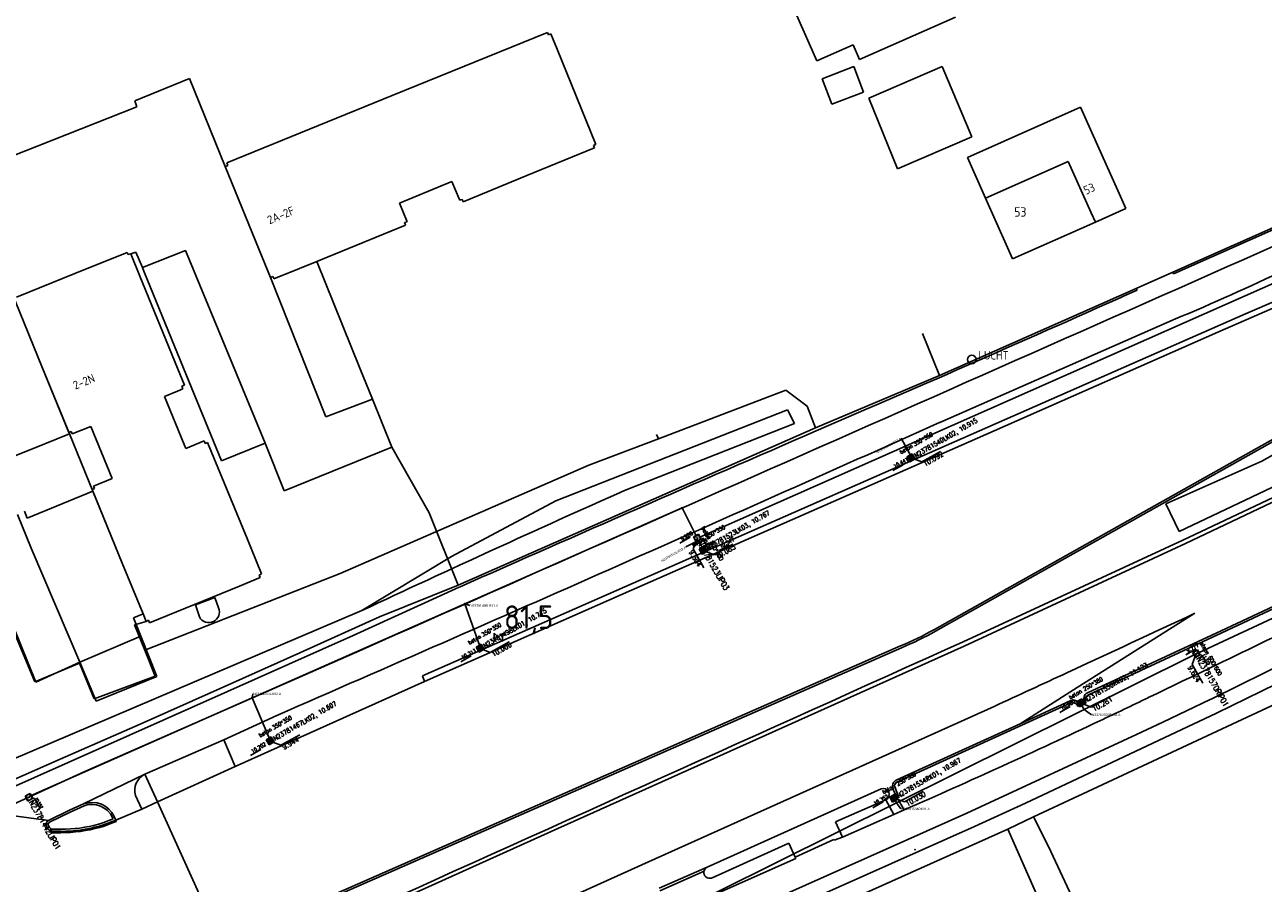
# Model space of a CAD drawing. Extents: x 145741 to 149421, y 457889 to 459999.
# Tile 14 of 84: x 146253 to 146385, y 458445 to 458536. Entities that reach past the tile are written whole.
import ezdxf
from ezdxf.enums import TextEntityAlignment as Align

# ---------------------------------------------------------------- set-up
doc = ezdxf.new("R2010")
doc.units = 0
doc.header["$LTSCALE"] = 4
doc.layers.get('0').update_dxf_attribs({"linetype": 'CONTINUOUS'})
doc.layers.add('alg_hulplijn_afstand', color=6, linetype='CONTINUOUS', plot=False)
for name, color, linetype in [('b_kal_riool__hwa_beton_300', 2, 'CONTINUOUS'), ('b_kal_riool__hwa_pvc_125', 2, 'CONTINUOUS'), ('b_kal_riool__hwa_pvc_315', 41, 'CONTINUOUS'), ('b_kal_riool_hwa_bodemkolk_beton_250x380', 7, 'CONTINUOUS'), ('b_kal_riool_hwa_bodemkolk_beton_350x350', 7, 'CONTINUOUS'), ('b_kal_riool_hwa_bodemput_beton_400x400', 7, 'CONTINUOUS'), ('b_kal_riool_hwa_bodemput_beton_800x800', 7, 'CONTINUOUS'), ('b_kal_riool_hwa_bodemput_steen_600x600', 7, 'CONTINUOUS'), ('b_rio_rwa_kolk_straat_beton @ 1', 3, 'CONTINUOUS'), ('b_rio_rwa_put_inspectie', 170, 'CONTINUOUS'), ('b_rio_txt_bob @ 1', 12, 'CONTINUOUS'), ('MC_MP_aansluit_nummer', 7, 'CONTINUOUS')]:
    doc.layers.add(name, color=color, linetype=linetype)
doc.styles.add('ISO', font='ISO')
doc.styles.add('MC', font='arial.ttf')
doc.styles.add('MUG_standaard', font='romans.shx', dxfattribs={"width": 0.85, "height": 2})
doc.styles.add('MUG_standaard_groot', font='romans.shx', dxfattribs={"width": 0.85, "height": 4})
doc.styles.get("Standard").update_dxf_attribs({"font": 'ISO'})
doc.dimstyles.new('ISO-25', dxfattribs={"dimtxt": 2.5, "dimasz": 2.5, "dimexe": 1.25, "dimexo": 0.625, "dimtad": 1, "dimtxsty": 'Standard', "dimcen": 2.5, "dimadec": 0, "dimazin": 0, "dimtfac": 1, "dimtmove": 0, "dimatfit": 3, "dimfxl": 1, "dimarcsym": 0})

# ---------------------------------------------------------------- blocks, each defined once
blk = doc.blocks.new('kilometerpaal')
at = {"color": 0}
for p, q in [((-0.44, 0.44), (0.44, -0.44)), ((-0.44, -0.44), (-0.44, 0.44)), ((0.44, 0.44), (-0.44, -0.44)), ((0.44, -0.44), (0.44, 0.44))]:
    blk.add_line(p, q, dxfattribs=at)
at = {"color": 0, "style": 'ISO'}
blk.add_attdef('KILOMETERPAAL', (0.59, 0.87), '', height=2.5, dxfattribs=at)
blk = doc.blocks.new('b_rio_rwa_kolk_straat_beton')
for p, q in [((1.25, 1.25), (-1.25, 1.25)), ((-1.25, 1.25), (-1.25, -1.25)), ((-0.94, 0.63), (0.94, 0.63)), ((0.94, 0), (-0.94, 0)), ((1.25, -1.25), (1.25, 1.25)), ((-1.25, -1.25), (1.25, -1.25)), ((-0.94, -0.62), (0.94, -0.62))]:
    blk.add_line(p, q)
at = {"style": 'MUG_standaard', "width": 0.85}
blk.add_attdef('txt', text='', height=2, dxfattribs=at).set_placement((1.75, -0.01), align=Align.MIDDLE_LEFT)
blk = doc.blocks.new('b_kal_riool_hwa_bodemkolk_beton_250x380')
at = {"layer": 'b_kal_riool_hwa_bodemkolk_beton_250x380', "linetype": 'ByBlock', "lineweight": -2}
for p, q in [((-0.5, -0.5), (-0.5, 0.5)), ((-0.5, 0.5), (0, 0.5)), ((0, 0.5), (0.5, 0.5)), ((0, 0), (1.38, -1.73)), ((0.5, 0.5), (0.5, -0.5)), ((0.5, -0.5), (-0.5, -0.5))]:
    blk.add_line(p, q, dxfattribs=at)
blk.add_lwpolyline([(1.38, -1.73), (5.53, -1.77)], dxfattribs=at)
at = {"layer": 'b_kal_riool_hwa_bodemkolk_beton_250x380', "linetype": 'ByBlock', "lineweight": -2, "insert": (-1.35, 2.36), "char_height": 0.8, "attachment_point": 1, "style": 'MUG_standaard_groot'}
blk.add_mtext_dynamic_manual_height_columns('beton 250*380', width=8.1296, gutter_width=6.45, heights=[1.1], dxfattribs=at)
at = {"layer": 'b_kal_riool_hwa_bodemkolk_beton_250x380', "linetype": 'ByBlock', "lineweight": -2, "style": 'MUG_standaard', "width": 0.85}
blk.add_attdef('hoogte', (1.44, -2.79), '', height=1, dxfattribs=at)
blk = doc.blocks.new('b_rio_txt_bob')
at = {"layer": 'alg_hulplijn_afstand'}
blk.add_lwpolyline([(31.4, 0), (0, 0)], dxfattribs=at)
at = {"style": 'MUG_standaard', "width": 0.85}
blk.add_attdef('hoogte', (7.5, 2.5), '', height=10, dxfattribs=at)
blk.add_attdef('txt', text='', height=10, dxfattribs=at).set_placement((15.8, -15.8), align=Align.BOTTOM_CENTER)
blk = doc.blocks.new('b_rio_rwa_put_inspectie')
for points in [[(-1, 0, -0.414214), (0, 1), (-1, 1)], [(1, 1), (0, 1, -0.414214), (1, 0)]]:
    blk.add_hatch(color=256).paths.add_polyline_path(points)
h = blk.add_hatch(color=256)
h.paths.add_polyline_path([(-1, 0), (-1, -1), (0, -1, -0.414214)])
h.paths.add_polyline_path([(1, -1), (1, 0, -0.414214), (0, -1)])
for p, q in [((-1, 1), (1, 1)), ((-1, -1), (-1, 1)), ((0.74, 0.71), (1.37, 1.41)), ((1, 1), (1, -1)), ((1, -1), (-1, -1))]:
    blk.add_line(p, q)
blk.add_lwpolyline([(1.37, 1.41), (5.37, 1.41)])
blk.add_circle((0, 0), 1)
blk.add_point((0, 0))
blk.add_text('R', height=1).set_placement((0, 0), align=Align.MIDDLE_CENTER)
at = {"style": 'MUG_standaard', "width": 0.85}
blk.add_attdef('hoogte', (1.37, 1.51), '', height=1, dxfattribs=at)
blk.add_attdef('txt', text='', height=2, dxfattribs=at).set_placement((1.5, -0.01), align=Align.MIDDLE_LEFT)
blk = doc.blocks.new('b_kal_riool_hwa_bodemput_steen_600x600')
at = {"layer": 'b_kal_riool_hwa_bodemput_steen_600x600', "linetype": 'ByBlock', "lineweight": -2}
for p, q in [((-0.5, -0.5), (-0.5, 0.5)), ((-0.5, 0.5), (0, 0.5)), ((0, 0.5), (0.5, 0.5)), ((0, 0), (1.38, -1.73)), ((0.5, 0.5), (0.5, -0.5)), ((0.5, -0.5), (-0.5, -0.5))]:
    blk.add_line(p, q, dxfattribs=at)
blk.add_lwpolyline([(1.38, -1.73), (5.53, -1.77)], dxfattribs=at)
at = {"layer": 'b_kal_riool_hwa_bodemput_steen_600x600', "linetype": 'ByBlock', "lineweight": -2, "insert": (-1.35, 2.36), "char_height": 0.8, "attachment_point": 1, "style": 'MUG_standaard_groot'}
blk.add_mtext_dynamic_manual_height_columns('steen 600*600', width=9.2844, gutter_width=3.82, heights=[1.1], dxfattribs=at)
at = {"layer": 'b_kal_riool_hwa_bodemput_steen_600x600', "linetype": 'ByBlock', "lineweight": -2, "style": 'MUG_standaard', "width": 0.85}
blk.add_attdef('hoogte', (1.44, -2.79), '', height=1, dxfattribs=at)
blk = doc.blocks.new('b_kal_riool_hwa_bodemput_beton_800x800')
at = {"layer": 'b_kal_riool_hwa_bodemput_beton_800x800', "linetype": 'ByBlock', "lineweight": -2}
for p, q in [((-0.5, -0.5), (-0.5, 0.5)), ((-0.5, 0.5), (0, 0.5)), ((0, 0.5), (0.5, 0.5)), ((0, 0), (1.38, -1.73)), ((0.5, 0.5), (0.5, -0.5)), ((0.5, -0.5), (-0.5, -0.5))]:
    blk.add_line(p, q, dxfattribs=at)
blk.add_lwpolyline([(1.38, -1.73), (5.53, -1.77)], dxfattribs=at)
at = {"layer": 'b_kal_riool_hwa_bodemput_beton_800x800', "linetype": 'ByBlock', "lineweight": -2, "insert": (-1.35, 2.36), "char_height": 0.8, "attachment_point": 1, "style": 'MUG_standaard_groot'}
blk.add_mtext_dynamic_manual_height_columns('beton 800*800', width=8.7755, gutter_width=2.21, heights=[1.1], dxfattribs=at)
at = {"layer": 'b_kal_riool_hwa_bodemput_beton_800x800', "linetype": 'ByBlock', "lineweight": -2, "style": 'MUG_standaard', "width": 0.85}
blk.add_attdef('hoogte', (1.44, -2.79), '', height=1, dxfattribs=at)
blk = doc.blocks.new('b_kal_riool_hwa_bodemkolk_beton_350x350')
at = {"layer": 'b_kal_riool_hwa_bodemkolk_beton_350x350'}
blk.add_line((0, 0), (1.38, -1.73), dxfattribs=at)
blk.add_lwpolyline([(1.38, -1.73), (5.53, -1.77)], dxfattribs=at)
at = {"layer": 'b_kal_riool_hwa_bodemput_beton_400x400'}
for p, q in [((-0.5, 0.5), (0, 0.5)), ((-0.5, 0.5), (-0.5, -0.5)), ((0, 0.5), (0.5, 0.5)), ((0.5, 0.5), (0.5, -0.5)), ((0.5, -0.5), (-0.5, -0.5))]:
    blk.add_line(p, q, dxfattribs=at)
at = {"layer": 'b_kal_riool_hwa_bodemkolk_beton_350x350'}
note = blk.add_mtext_dynamic_manual_height_columns('beton ', width=0.8, gutter_width=2.21, heights=[1.1, 0], dxfattribs=dict(at, insert=(-1.35, 2.36), char_height=0.8, attachment_point=1, style='MUG_standaard_groot'))
for column, words in zip(note.columns.linked_columns, ['350*350']):
    column.text = words
at = {"layer": 'b_kal_riool_hwa_bodemkolk_beton_350x350', "style": 'MUG_standaard', "width": 0.85}
blk.add_attdef('hoogte', (1.44, -2.79), '', height=1, dxfattribs=at)
blk = doc.blocks.new('MC_MP_100')
at = {"color": 1}
for p, q in [((-0.1, 0), (0.1, 0)), ((0, -0.1), (0, 0.1))]:
    blk.add_line(p, q, dxfattribs=at)
blk.add_circle((0, 0), 0.5)
at = {"style": 'MC', "flags": 1}
for tag, p in [('$POINTNRA', (0.6, 2.5)), ('$POINTNR', (0.6, 1.3)), ('$DESCR', (0.6, 0.1)), ('$GROUP', (0.6, -1.1))]:
    blk.add_attdef(tag, p, '', height=1, dxfattribs=at)

msp = doc.modelspace()

# ---------------------------------------------------------------- linework, layer by layer
at = {"linetype": 'Continuous'}
for p, q in [((146335.23, 458537.42), (146337.39, 458532.54)), ((146341.92, 458532.66), (146352.06, 458537.15)), ((146292.41, 458528.86), (146308.84, 458535.55)), ((146308.84, 458535.55), (146308.95, 458535.29)), ((146308.95, 458535.29), (146309.2, 458535.4)), ((146309.2, 458535.4), (146309.86, 458533.78)), ((146309.86, 458533.78), (146313.97, 458523.68)), ((146337.39, 458532.54), (146341.23, 458534.22)), ((146341.23, 458534.22), (146341.92, 458532.66)), ((146270.93, 458530.65), (146265.13, 458528.29)), ((146274.72, 458521.33), (146270.93, 458530.65)), ((146265.13, 458528.29), (146265.35, 458527.67)), ((146274.89, 458521.73), (146292.41, 458528.86)), ((146265.35, 458527.67), (146238.77, 458517.14)), ((146353.34, 458522.28), (146365.33, 458527.63)), ((146365.33, 458527.63), (146367.59, 458522.58)), ((146313.82, 458523.32), (146306.67, 458520.39)), ((146313.87, 458523.64), (146313.71, 458523.58)), ((146313.71, 458523.58), (146313.82, 458523.32)), ((146313.97, 458523.68), (146313.87, 458523.64)), ((146274.96, 458521.56), (146274.89, 458521.73)), ((146355.26, 458517.98), (146353.34, 458522.28)), ((146367.59, 458522.58), (146369.27, 458518.81)), ((146274.72, 458521.33), (146274.9, 458521.41)), ((146278.63, 458511.75), (146274.72, 458521.33)), ((146274.9, 458521.41), (146275, 458521.45)), ((146275, 458521.45), (146274.96, 458521.56)), ((146306.67, 458520.39), (146299.9, 458517.61)), ((146399.11, 458520.81), (146375.08, 458510.15)), ((146399.24, 458520.64), (146375.17, 458509.99)), ((146298.73, 458519.74), (146293.17, 458517.47)), ((146299.48, 458517.92), (146298.73, 458519.74)), ((146299.54, 458517.77), (146299.48, 458517.92)), ((146299.63, 458517.81), (146299.54, 458517.77)), ((146299.81, 458517.84), (146299.63, 458517.81)), ((146299.9, 458517.61), (146299.81, 458517.84)), ((146357.57, 458512.75), (146355.26, 458517.98)), ((146369.27, 458518.81), (146370.13, 458516.9)), ((146293.17, 458517.47), (146293.51, 458516.63)), ((146293.51, 458516.63), (146293.97, 458515.5)), ((146370.13, 458516.9), (146366.9, 458515.46)), ((146293.82, 458515.14), (146286.22, 458512.03)), ((146293.86, 458515.46), (146293.71, 458515.4)), ((146293.71, 458515.4), (146293.77, 458515.24)), ((146293.77, 458515.24), (146293.82, 458515.14)), ((146293.97, 458515.5), (146293.86, 458515.46)), ((146366.9, 458515.46), (146358.1, 458511.55)), ((146270.5, 458512.45), (146265.93, 458510.64)), ((146278.95, 458492.04), (146270.5, 458512.45)), ((146358.1, 458511.55), (146357.57, 458512.75)), ((146258.78, 458510.01), (146264.34, 458512.25)), ((146264.34, 458512.25), (146264.44, 458512.01)), ((146264.44, 458512.01), (146264.57, 458512.07)), ((146264.57, 458512.07), (146264.71, 458512.1)), ((146265.24, 458512.27), (146264.71, 458512.1)), ((146265.68, 458509.72), (146264.71, 458512.1)), ((146265.93, 458510.64), (146265.24, 458512.27)), ((146279.51, 458509.59), (146278.63, 458511.75)), ((146282.59, 458510.55), (146284.4, 458511.29)), ((146286.22, 458512.03), (146284.4, 458511.29)), ((146288.97, 458500), (146284.4, 458511.29)), ((146438.25, 458511.25), (146376.17, 458481.77)), ((146252.61, 458507.49), (146258.78, 458510.01)), ((146266.1, 458510.26), (146265.93, 458510.64)), ((146270.28, 458500), (146266.1, 458510.26)), ((146279.87, 458509.44), (146282.59, 458510.55)), ((146375.08, 458510.15), (146371.21, 458508.44)), ((146375.17, 458509.99), (146375.08, 458510.15)), ((146269.66, 458500), (146265.68, 458509.72)), ((146279.51, 458509.59), (146279.74, 458509.69)), ((146285.36, 458494.84), (146279.51, 458509.59)), ((146279.74, 458509.69), (146279.81, 458509.58)), ((146279.81, 458509.58), (146279.87, 458509.44)), ((146371.21, 458508.44), (146350.36, 458499.21)), ((146371.31, 458508.26), (146371.21, 458508.44)), ((146386.09, 458507.17), (146382.81, 458505.75)), ((146255.37, 458500), (146252.46, 458507.12)), ((146379.86, 458503.79), (146386.98, 458506.92)), ((146382.81, 458505.75), (146295.6, 458467.41)), ((146350.43, 458494.25), (146375.39, 458505.21)), ((146410.78, 458504.94), (146384.51, 458490.14)), ((146349.86, 458472.33), (146406.47, 458504.13)), ((146349.97, 458472.14), (146406.7, 458504.01)), ((146356.16, 458493.36), (146379.86, 458503.79)), ((146258.15, 458493.19), (146255.37, 458500)), ((146270.15, 458498.78), (146269.66, 458500)), ((146274.3, 458490.16), (146270.28, 458500)), ((146290.31, 458496.69), (146288.97, 458500)), ((146270.12, 458498.08), (146270.39, 458498.19)), ((146270.23, 458497.8), (146270.12, 458498.08)), ((146270.39, 458498.19), (146270.15, 458498.78)), ((146350.36, 458499.21), (146337.25, 458493.67)), ((146268.27, 458497), (146269.66, 458497.57)), ((146270.36, 458491.89), (146268.27, 458497)), ((146269.66, 458497.57), (146270.23, 458497.8)), ((146290.31, 458496.69), (146285.36, 458494.84)), ((146292.37, 458491.61), (146290.31, 458496.69)), ((146409.46, 458497.09), (146376.42, 458481.41)), ((146258.4, 458493.29), (146258.15, 458493.19)), ((146258.51, 458493.02), (146258.4, 458493.29)), ((146260.48, 458493.82), (146258.51, 458493.02)), ((146262.72, 458488.31), (146260.48, 458493.82)), ((146299.4, 458477.01), (146337.25, 458493.67)), ((146339.7, 458486.12), (146356.16, 458493.36)), ((146375.76, 458482.68), (146397.72, 458493.11)), ((146270.52, 458491.49), (146270.36, 458491.89)), ((146272.48, 458492.29), (146270.52, 458491.49)), ((146272.6, 458492.02), (146272.48, 458492.29)), ((146272.84, 458492.12), (146272.6, 458492.02)), ((146277.04, 458481.94), (146272.84, 458492.12)), ((146278.95, 458492.04), (146274.3, 458490.16)), ((146278.95, 458492.04), (146280.94, 458487.01)), ((146280.94, 458487.01), (146292.37, 458491.61)), ((146292.37, 458491.61), (146296.33, 458484.66)), ((146384.51, 458490.14), (146374.37, 458485.61)), ((146260.76, 458487.51), (146262.72, 458488.31)), ((146260.87, 458487.23), (146260.76, 458487.51)), ((146260.62, 458487.13), (146260.87, 458487.23)), ((146263.8, 458479.35), (146260.62, 458487.13)), ((146317.76, 458476.47), (146339.7, 458486.12)), ((146374.37, 458485.61), (146375.76, 458482.68)), ((146254.15, 458480.93), (146252.7, 458484.51)), ((146296.33, 458484.66), (146299.4, 458477.01)), ((146259.31, 458468.86), (146254.15, 458480.93)), ((146278.57, 458478.21), (146277.04, 458481.94)), ((146376.17, 458481.77), (146352.9, 458471.01)), ((146376.42, 458481.41), (146353, 458470.55)), ((146254.65, 458466.74), (146249.9, 458478.45)), ((146266, 458473.96), (146263.8, 458479.35)), ((146276.23, 458476.92), (146278.4, 458477.81)), ((146278.3, 458478.06), (146278.57, 458478.21)), ((146278.4, 458477.81), (146278.3, 458478.06)), ((146299.4, 458477.01), (146291.06, 458473.67)), ((146266.68, 458473.03), (146276.23, 458476.92)), ((146288.27, 458471.68), (146299.51, 458476.8)), ((146295.82, 458466.81), (146317.76, 458476.47)), ((146385.8, 458474.77), (146380.21, 458472.18)), ((146380.27, 458471.96), (146385.88, 458474.56)), ((146265.01, 458473.55), (146266, 458473.96)), ((146265.77, 458471.62), (146265.01, 458473.55)), ((146266, 458473.96), (146266.32, 458473.18)), ((146266.32, 458473.18), (146266.58, 458473.29)), ((146266.58, 458473.29), (146266.68, 458473.03)), ((146291.06, 458473.67), (146282.62, 458469.85)), ((146377.41, 458474.03), (146364.57, 458465.91)), ((146397.18, 458473.84), (146379.24, 458464.99)), ((146380.21, 458472.18), (146366.05, 458465.61)), ((146366.15, 458465.41), (146380.27, 458471.96)), ((146379.72, 458463.45), (146397.72, 458472.29)), ((146251.24, 458455.19), (146288.27, 458471.68)), ((146259.31, 458468.86), (146265.77, 458471.62)), ((146267.45, 458467.33), (146265.77, 458471.62)), ((146282.94, 458442.79), (146346.25, 458470.58)), ((146353, 458470.55), (146309.93, 458451.26)), ((146259.84, 458457.28), (146289.25, 458470.21)), ((146282.62, 458469.85), (146274.17, 458466.07)), ((146285.97, 458443.89), (146346.34, 458470.38)), ((146259.31, 458468.86), (146254.65, 458466.74)), ((146259.31, 458468.86), (146261.05, 458464.72)), ((146261.05, 458464.72), (146267.45, 458467.33)), ((146295.82, 458466.81), (146275.78, 458457.8)), ((146295.6, 458467.41), (146295.82, 458466.81)), ((146360.35, 458452.47), (146390.47, 458466.55)), ((146274.17, 458466.07), (146265.71, 458462.3)), ((146364.57, 458465.91), (146358.92, 458462.34)), ((146319.55, 458447.73), (146356.17, 458464.17)), ((146345.93, 458456.17), (146364.3, 458464.55)), ((146364.23, 458464.76), (146358.92, 458462.34)), ((146365.05, 458464.18), (146365.52, 458464.39)), ((146365.44, 458464.49), (146365.19, 458464.38)), ((146365.72, 458464.62), (146365.44, 458464.49)), ((146365.52, 458464.39), (146365.9, 458464.56)), ((146379.05, 458464.9), (146374.03, 458462.5)), ((146379.24, 458464.99), (146379.05, 458464.9)), ((146274.55, 458460.64), (146280.19, 458463.22)), ((146359.47, 458453.93), (146379.72, 458463.45)), ((146265.71, 458462.3), (146257.23, 458458.57)), ((146358.92, 458462.34), (146345.84, 458456.38)), ((146374.03, 458462.5), (146371.25, 458461.21)), ((146274.55, 458460.64), (146266.19, 458456.98)), ((146275.78, 458457.8), (146274.55, 458460.64)), ((146371.25, 458461.21), (146353.28, 458452.87)), ((146250.54, 458455.65), (146257.23, 458458.57)), ((146267.53, 458454.08), (146275.78, 458457.8)), ((146250.17, 458452.86), (146259.84, 458457.28)), ((146266.19, 458456.98), (146259.71, 458453.84)), ((146267.53, 458454.08), (146266.19, 458456.98)), ((146265.19, 458454.73), (146265.86, 458453.3)), ((146325.77, 458447.14), (146344.19, 458455.43)), ((146345.39, 458455.76), (146345.48, 458455.37)), ((146345.48, 458455.37), (146345.9, 458454.5)), ((146346.05, 458454.61), (146345.6, 458455.75)), ((146258.2, 458453.17), (146259.71, 458453.84)), ((146258.29, 458452.97), (146259.75, 458453.65)), ((146265.86, 458453.3), (146267.53, 458454.08)), ((146274.35, 458439.01), (146267.53, 458454.08)), ((146344.7, 458454.28), (146339.36, 458451.94)), ((146344.7, 458454.28), (146345.55, 458452.73)), ((146345.9, 458454.5), (146346.05, 458454.61)), ((146345.9, 458454.5), (146346.62, 458453.21)), ((146354.1, 458451.47), (146359.47, 458453.93)), ((146255.99, 458452.1), (146250.17, 458452.86)), ((146255.99, 458452.1), (146258.2, 458453.17)), ((146256.09, 458451.91), (146258.29, 458452.97)), ((146262.84, 458452.25), (146261.76, 458451.84)), ((146261.83, 458451.64), (146263.12, 458452.13)), ((146262.77, 458452.4), (146262.84, 458452.25)), ((146262.95, 458452.53), (146263.12, 458452.13)), ((146263.12, 458452.13), (146265.86, 458453.3)), ((146353.28, 458452.87), (146318.6, 458437.43)), ((146345.55, 458452.73), (146340.1, 458450.33)), ((146345.55, 458452.73), (146346.62, 458453.21)), ((146357.61, 458451.19), (146360.35, 458452.47)), ((146361.91, 458449.32), (146360.35, 458452.47)), ((146255.91, 458451.22), (146255.75, 458451.54)), ((146256.11, 458451.33), (146255.96, 458451.62)), ((146257.3, 458450.95), (146256.3, 458450.96)), ((146257.3, 458451.17), (146256.32, 458451.17)), ((146261.32, 458451.72), (146261.29, 458451.71)), ((146309.93, 458451.26), (146288.8, 458441.73)), ((146306.08, 458430.09), (146354.1, 458451.47)), ((146357.61, 458451.19), (146330.54, 458439.05)), ((146339.36, 458451.94), (146340.1, 458450.33)), ((146366.61, 458430.9), (146357.61, 458451.19)), ((146334.41, 458449.7), (146326.24, 458446)), ((146335.09, 458448.2), (146334.41, 458449.7)), ((146335.09, 458448.2), (146339.2, 458450.09)), ((146339.2, 458450.09), (146339.23, 458450)), ((146339.23, 458450), (146340.1, 458450.33)), ((146335.09, 458448.2), (146335.16, 458448.05)), ((146374.62, 458422.43), (146361.91, 458449.32)), ((146300.13, 458438.96), (146319.55, 458447.73)), ((146320.69, 458444.93), (146325.77, 458447.14)), ((146335.16, 458448.05), (146320.74, 458441.68)), ((146320.74, 458444.66), (146325.43, 458446.71))]:
    msp.add_line(p, q, dxfattribs=at)
for p, q in [((146292.41, 458528.86), (146308.84, 458535.55)), ((146308.84, 458535.55), (146308.95, 458535.29)), ((146308.95, 458535.29), (146309.2, 458535.4)), ((146309.2, 458535.4), (146309.86, 458533.78)), ((146309.86, 458533.78), (146313.97, 458523.68)), ((146341.3, 458531.93), (146337.95, 458530.64)), ((146342.34, 458529.22), (146341.3, 458531.93)), ((146350.65, 458531.92), (146342.9, 458528.58)), ((146353.81, 458524.5), (146350.65, 458531.92)), ((146337.95, 458530.64), (146338.98, 458527.93)), ((146274.89, 458521.73), (146292.41, 458528.86)), ((146338.98, 458527.93), (146342.34, 458529.22)), ((146342.9, 458528.58), (146345.93, 458521.1)), ((146345.93, 458521.1), (146353.81, 458524.5)), ((146313.82, 458523.32), (146306.67, 458520.39)), ((146313.87, 458523.64), (146313.71, 458523.58)), ((146313.71, 458523.58), (146313.82, 458523.32)), ((146313.97, 458523.68), (146313.87, 458523.64)), ((146274.96, 458521.56), (146274.89, 458521.73)), ((146364.02, 458521.89), (146355.26, 458517.98)), ((146366.46, 458516.45), (146364.02, 458521.89)), ((146274.72, 458521.33), (146274.9, 458521.41)), ((146278.63, 458511.75), (146274.72, 458521.33)), ((146274.9, 458521.41), (146275, 458521.45)), ((146275, 458521.45), (146274.96, 458521.56)), ((146306.67, 458520.39), (146299.9, 458517.61)), ((146298.73, 458519.74), (146293.17, 458517.47)), ((146299.48, 458517.92), (146298.73, 458519.74)), ((146299.54, 458517.77), (146299.48, 458517.92)), ((146299.63, 458517.81), (146299.54, 458517.77)), ((146299.81, 458517.84), (146299.63, 458517.81)), ((146299.9, 458517.61), (146299.81, 458517.84)), ((146355.26, 458517.98), (146357.57, 458512.75)), ((146293.17, 458517.47), (146293.51, 458516.63)), ((146293.51, 458516.63), (146293.97, 458515.5)), ((146366.9, 458515.46), (146366.46, 458516.45)), ((146293.82, 458515.14), (146286.22, 458512.03)), ((146293.86, 458515.46), (146293.71, 458515.4)), ((146293.71, 458515.4), (146293.77, 458515.24)), ((146293.77, 458515.24), (146293.82, 458515.14)), ((146293.97, 458515.5), (146293.86, 458515.46)), ((146358.1, 458511.55), (146366.9, 458515.46)), ((146357.57, 458512.75), (146358.1, 458511.55)), ((146258.78, 458510.01), (146264.34, 458512.25)), ((146264.34, 458512.25), (146264.44, 458512.01)), ((146264.44, 458512.01), (146264.57, 458512.07)), ((146264.57, 458512.07), (146264.71, 458512.1)), ((146264.71, 458512.1), (146265.68, 458509.72)), ((146279.51, 458509.59), (146278.63, 458511.75)), ((146284.4, 458511.29), (146282.59, 458510.55)), ((146286.22, 458512.03), (146284.4, 458511.29)), ((146252.61, 458507.49), (146258.78, 458510.01)), ((146282.59, 458510.55), (146279.87, 458509.44)), ((146265.68, 458509.72), (146269.66, 458500)), ((146279.74, 458509.69), (146279.51, 458509.59)), ((146279.81, 458509.58), (146279.74, 458509.69)), ((146279.87, 458509.44), (146279.81, 458509.58)), ((146255.37, 458500), (146252.46, 458507.12)), ((146348.57, 458503.66), (146350.36, 458499.21)), ((146258.22, 458493.02), (146255.37, 458500)), ((146269.66, 458500), (146270.15, 458498.78)), ((146270.39, 458498.19), (146270.12, 458498.08)), ((146270.12, 458498.08), (146270.23, 458497.8)), ((146270.15, 458498.78), (146270.39, 458498.19)), ((146269.66, 458497.57), (146268.27, 458497)), ((146268.27, 458497), (146270.36, 458491.89)), ((146270.23, 458497.8), (146269.66, 458497.57)), ((146334.09, 458497.66), (146320.6, 458492.52)), ((146336.35, 458495.96), (146334.09, 458497.66)), ((146334.29, 458495.56), (146309.73, 458485.95)), ((146335.02, 458494.14), (146334.29, 458495.56)), ((146337.25, 458493.67), (146336.35, 458495.96)), ((146317.02, 458487.05), (146335.02, 458494.14)), ((146254.29, 458491.44), (146258.22, 458493.02)), ((146260.7, 458486.95), (146258.22, 458493.02)), ((146320.6, 458492.52), (146320.38, 458492.97)), ((146251.02, 458490.13), (146254.29, 458491.44)), ((146270.36, 458491.89), (146270.52, 458491.49)), ((146270.52, 458491.49), (146272.48, 458492.29)), ((146272.48, 458492.29), (146272.6, 458492.02)), ((146272.6, 458492.02), (146272.84, 458492.12)), ((146272.84, 458492.12), (146277.04, 458481.94)), ((146320.6, 458492.52), (146313.23, 458489.71)), ((146313.23, 458489.71), (146286.89, 458478.24)), ((146260.7, 458486.95), (146253.74, 458484.12)), ((146263.8, 458479.35), (146260.7, 458486.95)), ((146309.73, 458485.95), (146298.69, 458480.04)), ((146253.74, 458484.12), (146253.44, 458484.86)), ((146247.87, 458482.77), (146254.53, 458466.77)), ((146277.04, 458481.94), (146278.57, 458478.21)), ((146298.69, 458480.04), (146289.19, 458474.33)), ((146266, 458473.96), (146263.8, 458479.35)), ((146286.89, 458478.24), (146266.18, 458470.11)), ((146278.4, 458477.81), (146276.23, 458476.92)), ((146278.57, 458478.21), (146278.3, 458478.06)), ((146278.3, 458478.06), (146278.4, 458477.81)), ((146276.23, 458476.92), (146266.68, 458473.03)), ((146273.61, 458475.7), (146271.55, 458474.94)), ((146274.01, 458474.61), (146273.61, 458475.7)), ((146271.55, 458474.94), (146271.98, 458473.65)), ((146251.83, 458458.41), (146289.19, 458474.33)), ((146265.1, 458472.8), (146266.32, 458473.18)), ((146266.32, 458473.18), (146266, 458473.96)), ((146266.58, 458473.29), (146266.32, 458473.18)), ((146266.68, 458473.03), (146266.58, 458473.29)), ((146266.18, 458470.11), (146265.1, 458472.8)), ((146267.29, 458467.36), (146266.18, 458470.11)), ((146254.53, 458466.77), (146259.29, 458468.75)), ((146259.29, 458468.75), (146260.84, 458464.98)), ((146260.84, 458464.98), (146267.29, 458467.36))]:
    msp.add_line(p, q)
at = {"linetype": 'Continuous', "lineweight": -3}
for p, q in [((146263.17, 458451.98), (146263.12, 458452.13)), ((146256.3, 458450.96), (146256.3, 458450.8)), ((146256.3, 458450.8), (146257.29, 458450.8)), ((146261.42, 458451.36), (146261.44, 458451.36)), ((146261.88, 458451.49), (146262.78, 458451.83)), ((146262.78, 458451.83), (146263.17, 458451.98))]:
    msp.add_line(p, q, dxfattribs=at)
msp.add_circle((146353.8, 458500.9), 0.45)
at = {"linetype": 'Continuous'}
for centre, radius, start, end in [((91225.8, 583104.57), 136256.03, 293.8358365, 293.8867126), ((146272.63, 458749.77), 265.28, 292.7913, 295.5658), ((145454.3, 460552.34), 2240.35, 293.21189, 294.1617), ((143357.48, 465174.18), 7319.78, 293.533757, 294.134868), ((148211.77, 454159.72), 4721.64, 113.39051, 113.891), ((145662.79, 459954.37), 1649.73, 295.79167, 296.5743), ((144806.37, 461831.97), 3707.28, 294.84306, 295.07301), ((146333.06, 458502.36), 34.41, 292.5434, 299.2182), ((146333.21, 458502.07), 34.3, 292.5036, 299.2407), ((170906.26, 403894.17), 59845.63, 114.2223154, 114.2895614), ((145657.59, 459964.63), 1661.22, 295.48903, 295.79896), ((144773.81, 461903.92), 3786.25, 294.70348, 294.83275), ((146366.42, 458464.94), 0.772, 118.7623, 203.9516), ((146366.43, 458464.87), 0.611, 117.5491, 210.4891), ((146364.56, 458464.19), 0.655, 16.7037, 120.5595), ((146364.47, 458463.96), 0.617, 20.7056, 105.9188), ((146017.13, 459203.88), 819.81, 295.29128, 295.68754), ((146018.23, 459201.67), 817.34, 293.68958, 295.28777), ((146267.03, 458455.27), 1.91, 116.1041, 196.1649), ((146346.11, 458455.72), 0.718, 111.6229, 176.2785), ((146346.07, 458455.72), 0.47, 107.869, 176.4), ((146344.42, 458454.85), 0.627, 295.8735, 111.5685), ((146260.61, 458451.39), 2.61, 25.9005, 110.0212), ((146260.58, 458451.37), 2.43, 25.1147, 109.9364), ((146256.23, 458451.67), 0.492, 118.6991, 194.9285), ((146256.42, 458451.55), 0.603, 212.6227, 258.0181), ((146256.22, 458451.67), 0.27, 119.2408, 191.0318), ((146256.42, 458451.55), 0.385, 214.236, 254.9377), ((146257.29, 458466.22), 15.06, 270.027, 285.3918), ((146257.3, 458466.15), 15.21, 269.9918, 285.5685), ((146257.75, 458464.68), 13.45, 285.3932, 287.3289), ((146258.09, 458463.56), 12.49, 285.2728, 287.4236), ((146326.03, 458446.58), 0.619, 114.6976, 168.015), ((146326.03, 458446.58), 0.615, 168.261, 289.8188)]:
    msp.add_arc(centre, radius, start, end, dxfattribs=at)
for centre, radius, start, end in [((146982.21, 456994.79), 1633.8, 114.02536, 115.09867), ((146272.97, 458474.18), 1.13, 208.217, 22.5238)]:
    msp.add_arc(centre, radius, start, end)
at = {"linetype": 'Continuous', "lineweight": -3}
for centre, radius, start, end in [((146257.34, 458465.96), 15.16, 269.8115, 285.6086), ((146257.01, 458467.18), 16.42, 285.6515, 287.2411)]:
    msp.add_arc(centre, radius, start, end, dxfattribs=at)
at = {"layer": 'b_kal_riool__hwa_beton_300'}
for points in [[(146263.8, 458413.2, 10.69), (146377.27, 458469.6, 11.22), (146453.07, 458504.94, 11.36), (146522.21, 458535.66, 11.9), (146591.62, 458566.52, 11.77), (146606.92, 458573.31, 11.98), (146612.21, 458578.66, 11.99), (146675.47, 458606.95, 12.18), (146684.52, 458607.96, 12.18), (146729.95, 458628.23, 12.09), (146799.07, 458659.88, 12.18), (146868.82, 458693.21, 12.53), (146935.45, 458726.14, 12.79), (147002.77, 458761.14, 13.01), (147070.05, 458797.25, 13), (147135.14, 458832.84, 12.87), (147192.4, 458865.69, 13.35), (147272.88, 458913.08, 13.57)], [(146324.99, 458482.09, 10.77), (146392.89, 458512.13, 11.01), (146500.23, 458559.46, 11.6)]]:
    msp.add_polyline3d(points, dxfattribs=at)
for p in [(146323.11, 458485.2, 10.8), (146324.55, 458482.29, 10.79), (146324.99, 458482.09, 10.77), (146377.27, 458469.6, 11.22), (146254.07, 458454.72, 10.56)]:
    msp.add_point(p, dxfattribs=at)
at = {"layer": 'b_kal_riool__hwa_pvc_125'}
for points in [[(146347.33, 458490.72, 10.9), (146346.78, 458491.73, 10.85)], [(146325.3, 458480.91, 10.77), (146324.85, 458481.74, 10.83)], [(146301.67, 458470.55, 10.7), (146300.09, 458475.03, 10.68)], [(146279.43, 458460.68, 10.61), (146277.55, 458465.09, 10.65)], [(146365.4, 458464.37, 11.13), (146365.7, 458463.85, 11.14)], [(146345.63, 458454.42, 10.9), (146345.81, 458453.97, 11.07)]]:
    msp.add_polyline3d(points, dxfattribs=at)
for p in [(146346.78, 458491.73, 10.85), (146347.33, 458490.72, 10.9), (146324.85, 458481.74, 10.83), (146325.3, 458480.91, 10.77), (146300.99, 458472.49, 10.69), (146301.67, 458470.55, 10.7), (146277.56, 458465.06, 10.64), (146365.4, 458464.37, 11.13), (146365.73, 458463.81, 11.14), (146279.43, 458460.68, 10.61), (146345.63, 458454.42, 10.9), (146347.79, 458449, 11.17)]:
    msp.add_point(p, dxfattribs=at)
at = {"layer": 'b_kal_riool__hwa_pvc_315'}
msp.add_polyline3d([(146254.07, 458454.72, 10.56), (146323.11, 458485.2, 10.8), (146324.55, 458482.29, 10.79)], dxfattribs=at)

# ---------------------------------------------------------------- block references
msp.add_blockref('kilometerpaal', (146303.65, 458471.5)).add_auto_attribs({'KILOMETERPAAL': '81,5'})
at = {"layer": 'b_kal_riool_hwa_bodemkolk_beton_250x380', "xscale": 0.55, "yscale": 0.55, "zscale": 0.55, "rotation": 29.99999999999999}
for p, values in [((146365.3, 458464.54, 10.28), {'hoogte': '10.281'}), ((146345.52, 458454.5, 10.03), {'hoogte': '10.030'})]:
    msp.add_blockref('b_kal_riool_hwa_bodemkolk_beton_250x380', p, dxfattribs=at).add_auto_attribs(values)
at = {"layer": 'b_kal_riool_hwa_bodemkolk_beton_350x350', "xscale": 0.55, "yscale": 0.55, "zscale": 0.55, "rotation": 29.99999999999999}
for p, values in [((146347.38, 458490.5, 10.09), {'hoogte': '10.092'}), ((146325.37, 458480.68, 10.09), {'hoogte': '10.085'}), ((146279.48, 458460.5, 9.94), {'hoogte': '9.944'})]:
    msp.add_blockref('b_kal_riool_hwa_bodemkolk_beton_350x350', p, dxfattribs=at).add_auto_attribs(values)
at = {"layer": 'b_kal_riool_hwa_bodemput_beton_800x800', "xscale": 0.55, "yscale": 0.55, "zscale": 0.55, "rotation": 300.0000000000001}
msp.add_blockref('b_kal_riool_hwa_bodemput_beton_800x800', (146324.74, 458481.98, 9.6), dxfattribs=at).add_auto_attribs({'hoogte': '9.604'})
at = {"layer": 'b_kal_riool_hwa_bodemput_steen_600x600', "xscale": 0.55, "yscale": 0.55, "zscale": 0.55, "rotation": 300.0000000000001}
msp.add_blockref('b_kal_riool_hwa_bodemput_steen_600x600', (146377.58, 458469.76, 9.62), dxfattribs=at).add_auto_attribs({'hoogte': '9.624'})
at = {"layer": 'b_rio_rwa_kolk_straat_beton @ 1', "xscale": 0.25, "yscale": 0.25, "zscale": 0.25, "rotation": 30}
for p, values in [((146347.36, 458490.49, 10.91), {'txt': 'N23781540LK02, 10.915'}), ((146325.36, 458480.71, 10.77), {'txt': 'N23781523LK03, 10.767'}), ((146301.71, 458470.34, 10.71), {'txt': 'N23781498LK01, 10.715'}), ((146365.34, 458464.56, 11.12), {'txt': 'N23781556RK02, 11.123'}), ((146279.47, 458460.52, 10.61), {'txt': 'N23781467LK02, 10.607'}), ((146345.53, 458454.46, 10.97), {'txt': 'N23781534RK01, 10.967'})]:
    msp.add_blockref('b_rio_rwa_kolk_straat_beton', p, dxfattribs=at).add_auto_attribs(values)
at = {"layer": 'b_rio_rwa_put_inspectie', "xscale": 0.3, "yscale": 0.3, "zscale": 0.3, "rotation": 300.0000000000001}
for p, values in [((146324.72, 458482.01, 10.83), {'hoogte': '10.831', 'txt': 'N23781523LIP03'}), ((146377.59, 458469.76, 11.21), {'hoogte': '11.215', 'txt': 'N23781570RIP01'}), ((146253.92, 458454.55, 10.55), {'hoogte': '10.552', 'txt': 'N23781442LIP01'})]:
    msp.add_blockref('b_rio_rwa_put_inspectie', p, dxfattribs=at).add_auto_attribs(values)
at = {"layer": 'b_rio_txt_bob @ 1'}
ref = msp.add_blockref('b_rio_txt_bob', (146345.44, 458489.14, 10.44), dxfattribs=dict(at, xscale=0.04, yscale=0.04, zscale=0.04, rotation=30))
ref.add_attrib('hoogte', '10.441', (146345.65, 458489.38, 10.44), dxfattribs={"layer": '0', "height": 0.4, "rotation": 30, "style": 'MUG_standaard', "width": 0.85})
ref = msp.add_blockref('b_rio_txt_bob', (146322.88, 458481.45, 9.93), dxfattribs=dict(at, xscale=0.04, yscale=0.04, zscale=0.04, rotation=30))
ref.add_attrib('hoogte', '9.928', (146323.09, 458481.69, 9.93), dxfattribs={"layer": '0', "height": 0.4, "rotation": 30, "style": 'MUG_standaard', "width": 0.85})
ref = msp.add_blockref('b_rio_txt_bob', (146327, 458480.66, 10.35), dxfattribs=dict(at, xscale=0.04, yscale=0.04, zscale=0.04, rotation=30))
ref.add_attrib('hoogte', '10.347', (146327.21, 458480.9, 10.35), dxfattribs={"layer": '0', "height": 0.4, "rotation": 30, "style": 'MUG_standaard', "width": 0.85})
ref = msp.add_blockref('b_rio_txt_bob', (146376.47, 458469.63, 9.78), dxfattribs=dict(at, xscale=0.04, yscale=0.04, zscale=0.04, rotation=30))
ref.add_attrib('hoogte', '9.777', (146376.68, 458469.87, 9.78), dxfattribs={"layer": '0', "height": 0.4, "rotation": 30, "style": 'MUG_standaard', "width": 0.85})
ref = msp.add_blockref('b_rio_txt_bob', (146299.66, 458468.89, 10.31), dxfattribs=dict(at, xscale=0.04, yscale=0.04, zscale=0.04, rotation=30))
ref.add_attrib('hoogte', '10.311', (146299.87, 458469.13, 10.31), dxfattribs={"layer": '0', "height": 0.4, "rotation": 30, "style": 'MUG_standaard', "width": 0.85})
ref = msp.add_blockref('b_rio_txt_bob', (146363.13, 458463.52, 10.66), dxfattribs=dict(at, xscale=0.04, yscale=0.04, zscale=0.04, rotation=30))
ref.add_attrib('hoogte', '10.660', (146363.34, 458463.76, 10.66), dxfattribs={"layer": '0', "height": 0.4, "rotation": 30, "style": 'MUG_standaard', "width": 0.85})
ref = msp.add_blockref('b_rio_txt_bob', (146277.4, 458458.98, 10.2), dxfattribs=dict(at, xscale=0.04, yscale=0.04, zscale=0.04, rotation=30))
ref.add_attrib('hoogte', '10.202', (146277.61, 458459.21, 10.2), dxfattribs={"layer": '0', "height": 0.4, "rotation": 30, "style": 'MUG_standaard', "width": 0.85})
ref = msp.add_blockref('b_rio_txt_bob', (146343.33, 458453.43, 10.35), dxfattribs=dict(at, xscale=0.04, yscale=0.04, zscale=0.04, rotation=30))
ref.add_attrib('hoogte', '10.352', (146343.54, 458453.67, 10.35), dxfattribs={"layer": '0', "height": 0.4, "rotation": 30, "style": 'MUG_standaard', "width": 0.85})
at = {"layer": 'MC_MP_aansluit_nummer', "xscale": 0.1, "yscale": 0.1, "zscale": 0.1}
for p in [(146346.78, 458491.73, 10.85), (146324.85, 458481.74, 10.83), (146300.09, 458475.03, 10.68), (146277.55, 458465.09, 10.65), (146365.7, 458463.85, 11.17), (146345.81, 458453.97, 11.07)]:
    msp.add_blockref('MC_MP_100', p, dxfattribs=at)
at = {"layer": 'MC_MP_aansluit_nummer', "xscale": 0.55, "yscale": 0.55, "zscale": 0.55, "rotation": 29.99999999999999}
msp.add_blockref('b_kal_riool_hwa_bodemkolk_beton_350x350', (146301.66, 458470.33, 10.01), dxfattribs=at).add_auto_attribs({'hoogte': '10.006'})

# ---------------------------------------------------------------- texts
at = {"style": 'ISO'}
for s, rotation, p in [('53', 24.1, (146366.24, 458518.99)), ('2A-2F', 22.2, (146280.6, 458516.18)), ('2-2N', 22.2, (146259.74, 458498.56))]:
    msp.add_text(s, height=0.9, rotation=rotation, dxfattribs=at).set_placement(p, align=Align.MIDDLE_CENTER)
msp.add_text('53', height=1).set_placement((146358.3, 458516.03))
msp.add_attdef('LUCHT', (146354.5, 458500.9), 'lucht', height=0.9, dxfattribs=at)
at = {"layer": 'MC_MP_aansluit_nummer', "char_height": 0.25, "attachment_point": 6, "rotation": 30, "style": 'MC'}
for s, insert in [('N23781540LK02.A', (146346.26, 458492.53, 10.81)), ('N23781523LK03.A', (146323.47, 458481.03, 10.83))]:
    msp.add_mtext(s, dxfattribs=dict(at, insert=insert))
at = {"layer": 'MC_MP_aansluit_nummer', "char_height": 0.25, "attachment_point": 4, "style": 'MC'}
for s, insert in [('N23781498LK01.A', (146300.67, 458474.84, 10.69)), ('N23781467LK02.A', (146277.67, 458465.51, 10.64)), ('N23781556RK02.A', (146366.53, 458463.28, 11.14)), ('N23781534RK01.A', (146346.34, 458453.31, 11.17))]:
    msp.add_mtext(s, dxfattribs=dict(at, insert=insert))

# ---------------------------------------------------------------- leaders
at = {"layer": 'MC_MP_aansluit_nummer', "annotation_type": 0, "has_hookline": 1, "hookline_direction": 1, "text_width": 2.93, "horizontal_direction": (0.866025, 0.5, 0)}
for points in [[(146346.78, 458491.73, 10.81), (146346.3, 458492.56, 10.81)], [(146324.85, 458481.74, 10.83), (146323.51, 458481.06, 10.83)]]:
    msp.add_leader(points, dimstyle='ISO-25', override={"dimtxt": 0.1, "dimasz": 0, "dimgap": 0.05, "dimtad": 0, "dimtxsty": 'MC'}, dxfattribs=at)
at = {"layer": 'MC_MP_aansluit_nummer', "annotation_type": 0, "has_hookline": 1, "hookline_direction": 0}
for points, text_width in [([(146300.09, 458475.03, 10.69), (146300.62, 458474.84, 10.69)], 2.93), ([(146277.55, 458465.09, 10.64), (146277.62, 458465.51, 10.64)], 2.93), ([(146365.7, 458463.85, 11.14), (146366.48, 458463.28, 11.14)], 2.98), ([(146345.81, 458453.97, 11.17), (146346.29, 458453.31, 11.17)], 2.98)]:
    msp.add_leader(points, dimstyle='ISO-25', override={"dimtxt": 0.1, "dimasz": 0, "dimgap": 0.05, "dimtad": 0, "dimtxsty": 'MC'}, dxfattribs=dict(at, text_width=text_width))

doc.saveas('drawing.dxf')
